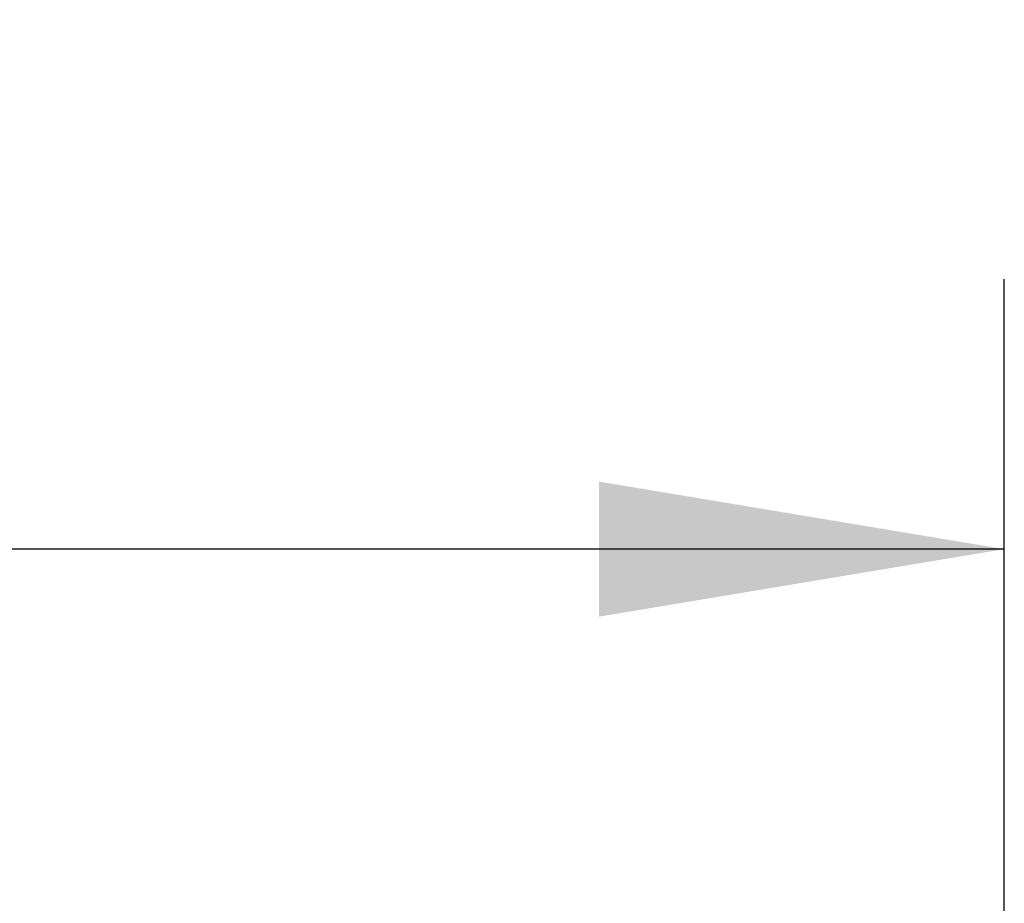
# Model space of a CAD drawing. Header units: millimetres. Extents: x 0 to 420, y 0 to 297.
# Tile 30 of 36: x 215.11 to 222.4, y 228.85 to 235.4. Entities that reach past the tile are written whole.
import ezdxf

# ---------------------------------------------------------------- set-up
doc = ezdxf.new("R2010")
doc.units = ezdxf.units.MM
doc.layers.add('QUOTE', color=174, linetype='Continuous')
doc.styles.add('SLDTEXTSTYLE3', font='TXT', dxfattribs={"width": 0.75})
doc.dimstyles.new('SLDDIMSTYLE0', dxfattribs={"dimtxt": 3, "dimasz": 3, "dimexe": 0, "dimexo": 0.0625, "dimgap": 0.75, "dimtad": 1, "dimlfac": 14.865651, "dimrnd": 1e-09, "dimzin": 12, "dimdsep": 46, "dimtxsty": 'SLDTEXTSTYLE3', "dimsah": 1, "dimcen": 0.09, "dimadec": 0, "dimazin": 3, "dimtfac": 1, "dimtdec": 3, "dimtofl": 0, "dimtmove": 0, "dimatfit": 3, "dimfxl": 0, "dimfrac": 2, "dimtolj": 1, "dimtzin": 12, "dimarcsym": 0})

# ---------------------------------------------------------------- blocks, each defined once
blk = doc.blocks.new('_D')
at = {"layer": 'QUOTE'}
for p, q in [((57.5953, 226.1254), (57.5953, 233.4751)), ((222.4047, 226.1254), (222.4047, 233.4751)), ((222.4047, 231.4751), (57.5953, 231.4751))]:
    blk.add_line(p, q, dxfattribs=at)
for points in [[(57.5953, 231.4751), (60.5953, 230.9751), (60.5953, 231.9751)], [(222.4047, 231.4751), (219.4047, 231.9751), (219.4047, 230.9751)]]:
    blk.add_solid(points, dxfattribs=at)
at = {"layer": 'QUOTE', "insert": (135.5667, 235.3423), "char_height": 3, "attachment_point": 1, "style": 'SLDTEXTSTYLE3'}
blk.add_mtext('2450', dxfattribs=at)

msp = doc.modelspace()

# ---------------------------------------------------------------- dimensions: what is measured, and where the dimension line sits
at = {"layer": 'QUOTE'}
dim = msp.add_linear_dim(base=(57.59527, 231.47508), p1=(222.40473, 224.12538), p2=(57.59527, 224.12538), dimstyle='SLDDIMSTYLE0', dxfattribs=at)
dim.commit()
dim.dimension.update_dxf_attribs({"geometry": '_D', "text_midpoint": (140, 231.47508), "dimtype": 160})

doc.saveas('drawing.dxf')
